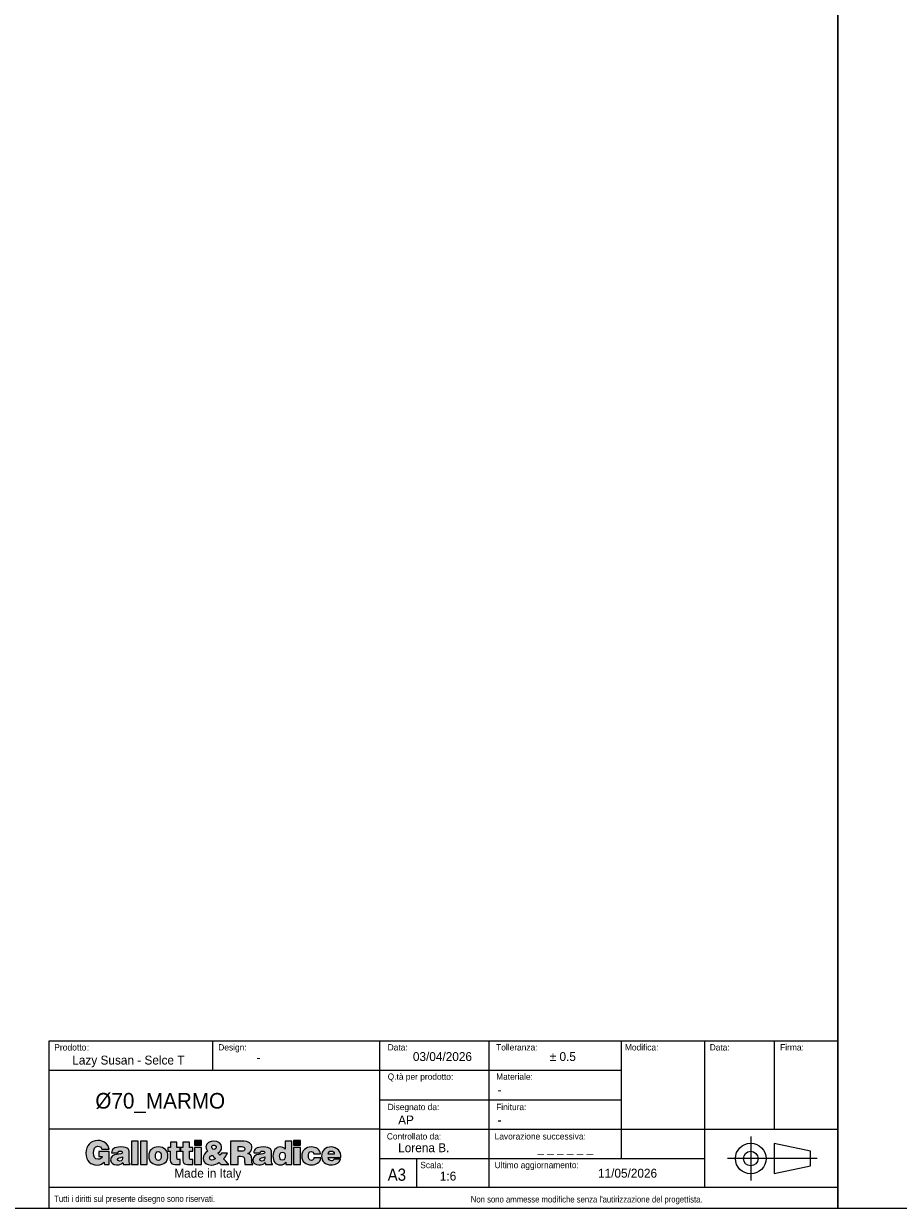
# Model space of a CAD drawing. Header units: millimetres. Extents: x 4005 to 11385, y -1831 to 1613.
# Tile 2 of 12: x 5305 to 6551, y -1831 to -144. Entities that reach past the tile are written whole.
import ezdxf

# ---------------------------------------------------------------- set-up
doc = ezdxf.new("R2010")
doc.units = ezdxf.units.MM
doc.header["$LTSCALE"] = 6
doc.layers.add('ANNOTAZIONI', color=8, linetype='Continuous')
doc.styles.add('SLDTEXTSTYLE1', font='GOTHIC.TTF', dxfattribs={"width": 0.913})
doc.styles.add('SLDTEXTSTYLE2', font='arial.ttf', dxfattribs={"width": 0.948})
doc.styles.add('SLDTEXTSTYLE3', font='arial.ttf', dxfattribs={"width": 0.948})

# ---------------------------------------------------------------- blocks, each defined once
blk = doc.blocks.new('logo_punti di controllo')
at = {"layer": 'ANNOTAZIONI'}
h = blk.add_hatch(color=256, dxfattribs=at)
edge = h.paths.add_edge_path(flags=0)
edge.add_line((169.2, 18.4), (169.2, 64.1))
edge.add_line((169.2, 64.1), (132.1, 64.1))
edge.add_line((132.1, 64.1), (132.1, 46.2))
edge.add_line((132.1, 46.2), (144.1, 46.2))
edge.add_spline(control_points=[(144.1, 46.2), (142.7, 40.5), (135.7, 36.7), (130.2, 36.7), (116.5, 36.7), (112.8, 47.4), (112.8, 59.1), (112.8, 73.7), (117.9, 83.3), (128.6, 83.3), (135.6, 83.3), (140.5, 79.7), (142.5, 72.9)], knot_values=[31.661, 31.661, 31.661, 31.661, 32.661, 32.661, 32.661, 33.661, 33.661, 33.661, 34.661, 34.661, 34.661, 35.661, 35.661, 35.661, 35.661], weights=[1, 1, 1, 1, 1, 1, 1, 1, 1, 1, 1, 1, 1], degree=3, periodic=0)
edge.add_line((142.5, 72.9), (168.2, 72.9))
edge.add_spline(control_points=[(168.2, 72.9), (164.9, 93.2), (148.9, 103.6), (129, 103.6), (102.2, 103.6), (85.7, 85.4), (85.7, 59), (85.7, 30.1), (104.6, 16.4), (125.8, 16.4), (138.8, 16.4), (146.3, 21.3), (150.7, 26.5)], knot_values=[47.825, 47.825, 47.825, 47.825, 48.825, 48.825, 48.825, 49.825, 49.825, 49.825, 50.825, 50.825, 50.825, 51.825, 51.825, 51.825, 51.825], weights=[1, 1, 1, 1, 1, 1, 1, 1, 1, 1, 1, 1, 1], degree=3, periodic=0)
edge.add_line((150.7, 26.5), (151.8, 18.4))
edge.add_line((151.8, 18.4), (169.2, 18.4))
for points in [[(272.4, 18.6), (272.4, 101.4), (248.5, 101.4), (248.5, 18.6)], [(304.5, 18.6), (304.5, 101.4), (280.6, 101.4), (280.6, 18.6)], [(473.1, 103.6), (473.1, 86.6), (497, 86.6), (497, 103.6)], [(825.7, 103.6), (825.7, 86.6), (849.6, 86.6), (849.6, 103.6)], [(497, 18.6), (497, 78.9), (473.1, 78.9), (473.1, 18.6)], [(849.6, 18.6), (849.6, 78.9), (825.7, 78.9), (825.7, 18.6)]]:
    blk.add_hatch(color=256, dxfattribs=at).paths.add_polyline_path(points, flags=0)
h = blk.add_hatch(color=256, dxfattribs=at)
edge = h.paths.add_edge_path(flags=0)
edge.add_line((421.4, 18.6), (421.4, 35.7))
edge.add_spline(control_points=[(421.4, 35.7), (420.2, 35.7), (418.9, 35.7), (417.6, 35.7), (411, 35.7), (410.2, 37.7), (410.2, 43.2), (410.2, 50.5), (410.2, 57.8), (410.2, 65.1)], knot_values=[0, 0, 0, 0, 1.792, 1.792, 1.792, 2.792, 2.792, 2.792, 13.111, 13.111, 13.111, 13.111], weights=[1, 1, 1, 1, 1, 1, 1, 1, 1, 1], degree=3, periodic=0)
edge.add_line((410.2, 65.1), (421.7, 65.1))
edge.add_line((421.7, 65.1), (421.7, 78.9))
edge.add_line((421.7, 78.9), (410.2, 78.9))
edge.add_line((410.2, 78.9), (410.2, 97.6))
edge.add_line((410.2, 97.6), (386.6, 97.6))
edge.add_line((386.6, 97.6), (386.6, 78.9))
edge.add_line((386.6, 78.9), (377.8, 78.9))
edge.add_line((377.8, 78.9), (377.8, 65.1))
edge.add_line((377.8, 65.1), (386.3, 65.1))
edge.add_spline(control_points=[(386.3, 65.1), (386.3, 56.7), (386.3, 48.3), (386.3, 39.9), (386.3, 19.1), (390.1, 16.9), (421.4, 18.6)], knot_values=[74.044, 74.044, 74.044, 74.044, 85.937, 85.937, 85.937, 86.937, 86.937, 86.937, 86.937], weights=[1, 1, 1, 1, 1, 1, 1], degree=3, periodic=0)
h = blk.add_hatch(color=256, dxfattribs=at)
edge = h.paths.add_edge_path(flags=0)
edge.add_line((466.3, 18.6), (466.3, 35.7))
edge.add_spline(control_points=[(466.3, 35.7), (465.1, 35.7), (463.8, 35.7), (462.5, 35.7), (455.9, 35.7), (455.1, 37.7), (455.1, 43.2), (455.1, 50.5), (455.1, 57.8), (455.1, 65.1)], knot_values=[0, 0, 0, 0, 1.792, 1.792, 1.792, 2.792, 2.792, 2.792, 13.111, 13.111, 13.111, 13.111], weights=[1, 1, 1, 1, 1, 1, 1, 1, 1, 1], degree=3, periodic=0)
edge.add_line((455.1, 65.1), (466.6, 65.1))
edge.add_line((466.6, 65.1), (466.6, 78.9))
edge.add_line((466.6, 78.9), (455.1, 78.9))
edge.add_line((455.1, 78.9), (455.1, 97.6))
edge.add_line((455.1, 97.6), (431.5, 97.6))
edge.add_line((431.5, 97.6), (431.5, 78.9))
edge.add_line((431.5, 78.9), (422.7, 78.9))
edge.add_line((422.7, 78.9), (422.7, 65.1))
edge.add_line((422.7, 65.1), (431.2, 65.1))
edge.add_spline(control_points=[(431.2, 65.1), (431.2, 56.7), (431.2, 48.3), (431.2, 39.9), (431.2, 19.1), (435, 16.9), (466.3, 18.6)], knot_values=[74.041, 74.041, 74.041, 74.041, 85.934, 85.934, 85.934, 86.934, 86.934, 86.934, 86.934], weights=[1, 1, 1, 1, 1, 1, 1], degree=3, periodic=0)
h = blk.add_hatch(color=256, dxfattribs=at)
edge = h.paths.add_edge_path(flags=0)
edge.add_line((559.8, 25.6), (566.3, 18.6))
edge.add_line((566.3, 18.6), (595.1, 18.6))
edge.add_line((595.1, 18.6), (576.2, 38))
edge.add_spline(control_points=[(576.2, 38), (581.9, 44), (586.3, 50.9), (590.1, 58.2)], knot_values=[26.367462, 26.367462, 26.367462, 26.367462, 27.367462, 27.367462, 27.367462, 27.367462], weights=[1, 1, 1, 1], degree=3, periodic=0)
edge.add_line((590.1, 58.2), (568.3, 58.2))
edge.add_spline(control_points=[(568.3, 58.2), (566.9, 55.5), (565.2, 53.2), (562.9, 51.3)], knot_values=[37.686462, 37.686462, 37.686462, 37.686462, 38.686462, 38.686462, 38.686462, 38.686462], weights=[1, 1, 1, 1], degree=3, periodic=0)
edge.add_line((562.9, 51.3), (555.8, 58.6))
edge.add_spline(control_points=[(555.8, 58.6), (564.2, 63.2), (569.2, 69.7), (569.2, 79.5), (569.2, 92.9), (556.9, 101.4), (541.6, 101.4), (528.5, 101.4), (513.5, 96.2), (513.5, 80.7), (513.5, 74.3), (516.3, 69.7), (520.6, 65.2)], knot_values=[43.525807, 43.525807, 43.525807, 43.525807, 44.525807, 44.525807, 44.525807, 45.525807, 45.525807, 45.525807, 46.525807, 46.525807, 46.525807, 47.525807, 47.525807, 47.525807, 47.525807], weights=[1, 1, 1, 1, 1, 1, 1, 1, 1, 1, 1, 1, 1], degree=3, periodic=0)
edge.add_spline(control_points=[(520.6, 65.2), (510.1, 59.9), (503.2, 51.6), (503.2, 39.4), (503.2, 23.4), (517.3, 16.4), (532.4, 16.4), (543.2, 16.4), (554.3, 20.9), (559.8, 25.6)], knot_values=[47.525807, 47.525807, 47.525807, 47.525807, 48.525807, 48.525807, 48.525807, 49.525807, 49.525807, 49.525807, 50.525807, 50.525807, 50.525807, 50.525807], weights=[1, 1, 1, 1, 1, 1, 1, 1, 1, 1], degree=3, periodic=0)
edge = h.paths.add_edge_path(flags=0)
edge.add_line((535.2, 51.5), (545.9, 40.2))
edge.add_spline(control_points=[(545.9, 40.2), (547.4, 38.6), (546.8, 39), (543.5, 37)], knot_values=[0, 0, 0, 0, 1, 1, 1, 1], weights=[1, 1, 1, 1], degree=3, periodic=0)
edge.add_spline(control_points=[(543.5, 37), (541.2, 35.6), (536.9, 34), (534.3, 34), (529.6, 34), (526.2, 36.7), (526.2, 41.6), (526.2, 46.3), (530.7, 49.2), (535.2, 51.5)], knot_values=[1, 1, 1, 1, 2, 2, 2, 3, 3, 3, 4, 4, 4, 4], weights=[1, 1, 1, 1, 1, 1, 1, 1, 1, 1], degree=3, periodic=0)
edge = h.paths.add_edge_path(flags=0)
edge.add_spline(control_points=[(541.2, 71.2), (537.3, 73.8), (534.2, 76.7), (534.2, 80.8), (534.2, 85.4), (538.2, 87), (542.2, 87)], knot_values=[2, 2, 2, 2, 3, 3, 3, 4, 4, 4, 4], weights=[1, 1, 1, 1, 1, 1, 1], degree=3, periodic=0)
edge.add_spline(control_points=[(542.2, 87), (544.9, 87), (548.2, 85.9), (549.3, 83.3)], knot_values=[0, 0, 0, 0, 1, 1, 1, 1], weights=[1, 1, 1, 1], degree=3, periodic=0)
edge.add_spline(control_points=[(549.3, 83.3), (551.4, 76.6), (546.6, 73.7), (541.2, 71.2)], knot_values=[1, 1, 1, 1, 2, 2, 2, 2], weights=[1, 1, 1, 1], degree=3, periodic=0)
h = blk.add_hatch(color=256, dxfattribs=at)
edge = h.paths.add_edge_path(flags=0)
edge.add_line((628.3, 47.5), (636.5, 47.5))
edge.add_spline(control_points=[(636.5, 47.5), (649.2, 47.5), (651, 43.9), (651, 33.1), (651, 25.7), (651.7, 20.5), (652.4, 18.6)], knot_values=[0, 0, 0, 0, 1, 1, 1, 2, 2, 2, 2], weights=[1, 1, 1, 1, 1, 1, 1], degree=3, periodic=0)
edge.add_line((652.4, 18.6), (679.9, 18.6))
edge.add_line((679.9, 18.6), (679.9, 21.1))
edge.add_spline(control_points=[(679.9, 21.1), (676.7, 21.1), (677, 24.8), (677, 35.6), (677, 52.3), (671.7, 54.4), (663, 57.6)], knot_values=[16.174, 16.174, 16.174, 16.174, 17.174, 17.174, 17.174, 18.174, 18.174, 18.174, 18.174], weights=[1, 1, 1, 1, 1, 1, 1], degree=3, periodic=0)
edge.add_spline(control_points=[(663, 57.6), (672.6, 60.2), (676.9, 68.3), (676.9, 77.8), (676.9, 93.9), (667.8, 101.4), (640.2, 101.4), (627.2, 101.4), (614.2, 101.4), (601.1, 101.4)], knot_values=[18.174, 18.174, 18.174, 18.174, 19.174, 19.174, 19.174, 20.174, 20.174, 20.174, 38.639, 38.639, 38.639, 38.639], weights=[1, 1, 1, 1, 1, 1, 1, 1, 1, 1], degree=3, periodic=0)
edge.add_line((601.1, 101.4), (601.1, 18.6))
edge.add_line((601.1, 18.6), (628.3, 18.6))
edge.add_line((628.3, 18.6), (628.3, 47.5))
edge = h.paths.add_edge_path(flags=0)
edge.add_line((628.3, 65.6), (628.3, 82.1))
edge.add_spline(control_points=[(628.3, 82.1), (632.5, 82.1), (636.7, 82.1), (640.9, 82.1), (647.2, 82.1), (651.8, 79.3), (651.8, 73.4), (651.8, 67.7), (647.3, 65.6), (639, 65.6), (635.4, 65.6), (631.8, 65.6), (628.3, 65.6)], knot_values=[0, 0, 0, 0, 5.974, 5.974, 5.974, 6.974, 6.974, 6.974, 7.974, 7.974, 7.974, 13.024, 13.024, 13.024, 13.024], weights=[1, 1, 1, 1, 1, 1, 1, 1, 1, 1, 1, 1, 1], degree=3, periodic=0)
h = blk.add_hatch(color=256, dxfattribs=at)
edge = h.paths.add_edge_path(flags=0)
edge.add_line((797.6, 18.6), (819.1, 18.6))
edge.add_line((819.1, 18.6), (819.1, 101.4))
edge.add_line((819.1, 101.4), (795.2, 101.4))
edge.add_line((795.2, 101.4), (795.2, 72.8))
edge.add_spline(control_points=[(795.2, 72.8), (790.2, 78.7), (784.9, 80.6), (777.3, 80.6), (762.9, 80.6), (751.8, 67.6), (751.8, 47.6), (751.8, 30.6), (761, 16.9), (779.1, 16.9), (786.8, 16.9), (792, 19.3), (797.6, 26.7)], knot_values=[63.921, 63.921, 63.921, 63.921, 64.921, 64.921, 64.921, 65.921, 65.921, 65.921, 66.921, 66.921, 66.921, 67.921, 67.921, 67.921, 67.921], weights=[1, 1, 1, 1, 1, 1, 1, 1, 1, 1, 1, 1, 1], degree=3, periodic=0)
edge.add_line((797.6, 26.7), (797.6, 18.6))
edge = h.paths.add_edge_path(flags=0)
edge.add_spline(control_points=[(785.8, 62.1), (793.7, 62.1), (796, 54.8), (796, 48.2), (796, 41.1), (793.4, 34.1), (785.1, 34.1)], knot_values=[2, 2, 2, 2, 3, 3, 3, 4, 4, 4, 4], weights=[1, 1, 1, 1, 1, 1, 1], degree=3, periodic=0)
edge.add_spline(control_points=[(785.1, 34.1), (777.3, 34.1), (775.7, 41.5), (775.7, 47.8), (775.7, 54.5), (777.9, 62.1), (785.8, 62.1)], knot_values=[0, 0, 0, 0, 1, 1, 1, 2, 2, 2, 2], weights=[1, 1, 1, 1, 1, 1, 1], degree=3, periodic=0)
h = blk.add_hatch(color=256, dxfattribs=at)
edge = h.paths.add_edge_path(flags=0)
edge.add_line((219, 18.6), (243.7, 18.6))
edge.add_line((243.7, 18.6), (243.7, 19.8))
edge.add_spline(control_points=[(243.7, 19.8), (240.6, 22.3), (240.5, 24), (240.5, 27.5), (240.5, 36.9), (240.5, 46.2), (240.5, 55.6), (240.5, 70), (238.7, 80.6), (210.2, 80.6), (186.4, 80.6), (177.4, 73.1), (177.4, 60.3)], knot_values=[0.543, 0.543, 0.543, 0.543, 1.543, 1.543, 1.543, 14.848, 14.848, 14.848, 15.848, 15.848, 15.848, 16.848, 16.848, 16.848, 16.848], weights=[1, 1, 1, 1, 1, 1, 1, 1, 1, 1, 1, 1, 1], degree=3, periodic=0)
edge.add_line((177.4, 60.3), (200.3, 60.3))
edge.add_spline(control_points=[(200.3, 60.3), (200.9, 65.5), (205.4, 66.2), (208.7, 66.2), (211.3, 66.2), (216.5, 65.6), (216.5, 61.3), (216.5, 50), (173.7, 62.4), (173.7, 35.1), (173.7, 22.5), (183.8, 16.9), (195.2, 16.9), (204.1, 16.9), (211, 18.7), (217.8, 25.1)], knot_values=[27.71, 27.71, 27.71, 27.71, 28.71, 28.71, 28.71, 29.71, 29.71, 29.71, 30.71, 30.71, 30.71, 31.71, 31.71, 31.71, 32.71, 32.71, 32.71, 32.71], weights=[1, 1, 1, 1, 1, 1, 1, 1, 1, 1, 1, 1, 1, 1, 1, 1], degree=3, periodic=0)
edge.add_line((217.8, 25.1), (219, 18.6))
edge = h.paths.add_edge_path(flags=0)
edge.add_spline(control_points=[(216.5, 45.3), (217.1, 37), (214.4, 30.5), (206, 30.5)], knot_values=[2, 2, 2, 2, 3, 3, 3, 3], weights=[1, 1, 1, 1], degree=3, periodic=0)
edge.add_spline(control_points=[(206, 30.5), (201.3, 30.5), (198.4, 32.5), (198.4, 35.5), (198.4, 43.3), (208.7, 41.5), (216.5, 45.3)], knot_values=[0, 0, 0, 0, 1, 1, 1, 2, 2, 2, 2], weights=[1, 1, 1, 1, 1, 1, 1], degree=3, periodic=0)
h = blk.add_hatch(color=256, dxfattribs=at)
edge = h.paths.add_edge_path(flags=0)
edge.add_spline(control_points=[(378.1, 49.3), (378.1, 68), (365, 80.6), (343.8, 80.6), (323.4, 80.6), (309.6, 69), (309.6, 48)], knot_values=[2, 2, 2, 2, 3, 3, 3, 4, 4, 4, 4], weights=[1, 1, 1, 1, 1, 1, 1], degree=3, periodic=0)
edge.add_spline(control_points=[(309.6, 48), (309.6, 27.5), (324.6, 16.9), (343.9, 16.9), (363.2, 16.9), (378.1, 27.2), (378.1, 49.3)], knot_values=[0, 0, 0, 0, 1, 1, 1, 2, 2, 2, 2], weights=[1, 1, 1, 1, 1, 1, 1], degree=3, periodic=0)
edge = h.paths.add_edge_path(flags=0)
edge.add_spline(control_points=[(343.9, 33), (337.8, 33), (333.5, 37.9), (333.5, 49.3), (333.5, 56.1), (335.9, 64.5), (344.1, 64.5)], knot_values=[2, 2, 2, 2, 3, 3, 3, 4, 4, 4, 4], weights=[1, 1, 1, 1, 1, 1, 1], degree=3, periodic=0)
edge.add_spline(control_points=[(344.1, 64.5), (350.3, 64.8), (354.2, 58.2), (354.2, 49.3), (354.2, 37.9), (350.3, 33), (343.9, 33)], knot_values=[0, 0, 0, 0, 1, 1, 1, 2, 2, 2, 2], weights=[1, 1, 1, 1, 1, 1, 1], degree=3, periodic=0)
h = blk.add_hatch(color=256, dxfattribs=at)
edge = h.paths.add_edge_path(flags=0)
edge.add_line((725.6, 18.6), (750.3, 18.6))
edge.add_line((750.3, 18.6), (750.3, 19.8))
edge.add_spline(control_points=[(750.3, 19.8), (747.2, 22.3), (747.1, 24), (747.1, 27.5), (747.1, 36.9), (747.1, 46.2), (747.1, 55.6), (747.1, 70), (745.4, 80.6), (716.9, 80.6), (693.1, 80.6), (684, 73.1), (684, 60.3)], knot_values=[0.543, 0.543, 0.543, 0.543, 1.543, 1.543, 1.543, 14.848, 14.848, 14.848, 15.848, 15.848, 15.848, 16.848, 16.848, 16.848, 16.848], weights=[1, 1, 1, 1, 1, 1, 1, 1, 1, 1, 1, 1, 1], degree=3, periodic=0)
edge.add_line((684, 60.3), (707, 60.3))
edge.add_spline(control_points=[(707, 60.3), (707.5, 65.5), (712, 66.2), (715.4, 66.2), (717.9, 66.2), (723.2, 65.6), (723.2, 61.3), (723.2, 50), (680.3, 62.4), (680.3, 35.1), (680.3, 22.5), (690.4, 16.9), (701.8, 16.9), (710.8, 16.9), (717.7, 18.7), (724.4, 25.1)], knot_values=[27.709, 27.709, 27.709, 27.709, 28.709, 28.709, 28.709, 29.709, 29.709, 29.709, 30.709, 30.709, 30.709, 31.709, 31.709, 31.709, 32.709, 32.709, 32.709, 32.709], weights=[1, 1, 1, 1, 1, 1, 1, 1, 1, 1, 1, 1, 1, 1, 1, 1], degree=3, periodic=0)
edge.add_line((724.4, 25.1), (725.6, 18.6))
edge = h.paths.add_edge_path(flags=0)
edge.add_spline(control_points=[(723.2, 45.3), (723.7, 37), (721, 30.5), (712.6, 30.5)], knot_values=[2, 2, 2, 2, 3, 3, 3, 3], weights=[1, 1, 1, 1], degree=3, periodic=0)
edge.add_spline(control_points=[(712.6, 30.5), (707.9, 30.5), (705, 32.5), (705, 35.5), (705, 43.3), (715.4, 41.5), (723.2, 45.3)], knot_values=[0, 0, 0, 0, 1, 1, 1, 2, 2, 2, 2], weights=[1, 1, 1, 1, 1, 1, 1], degree=3, periodic=0)
h = blk.add_hatch(color=256, dxfattribs=at)
edge = h.paths.add_edge_path(flags=0)
edge.add_line((897.4, 55.9), (921.7, 55.9))
edge.add_spline(control_points=[(921.7, 55.9), (920, 73.7), (904.8, 80.6), (888.7, 80.6), (868.8, 80.6), (854.3, 68.7), (854.3, 48.2), (854.3, 27.8), (869.3, 16.9), (888.7, 16.9), (905.4, 16.9), (920.1, 23.7), (922.2, 42)], knot_values=[0, 0, 0, 0, 1, 1, 1, 2, 2, 2, 3, 3, 3, 4, 4, 4, 4], weights=[1, 1, 1, 1, 1, 1, 1, 1, 1, 1, 1, 1, 1], degree=3, periodic=0)
edge.add_line((922.2, 42), (898, 42))
edge.add_spline(control_points=[(898, 42), (897.3, 37.2), (894.9, 33), (888.7, 33), (881.7, 33), (878.2, 39), (878.2, 48), (878.2, 55.2), (879.7, 64.5), (888.7, 64.5), (891.3, 64.5), (893.4, 63.7), (894.9, 62.1)], knot_values=[15.404, 15.404, 15.404, 15.404, 16.404, 16.404, 16.404, 17.404, 17.404, 17.404, 18.404, 18.404, 18.404, 19.404, 19.404, 19.404, 19.404], weights=[1, 1, 1, 1, 1, 1, 1, 1, 1, 1, 1, 1, 1], degree=3, periodic=0)
edge.add_spline(control_points=[(894.9, 62.1), (896.4, 60.6), (897.3, 58.5), (897.4, 55.9)], knot_values=[19.404, 19.404, 19.404, 19.404, 20.404, 20.404, 20.404, 20.404], weights=[1, 1, 1, 1], degree=3, periodic=0)
h = blk.add_hatch(color=256, dxfattribs=at)
edge = h.paths.add_edge_path(flags=0)
edge.add_line((948.7, 43.3), (994.3, 43.3))
edge.add_spline(control_points=[(994.3, 43.3), (994.7, 65.2), (981.2, 80.6), (958.9, 80.6), (939.6, 80.6), (924.8, 67.9), (924.8, 48.2), (924.8, 27.9), (939.7, 16.9), (959, 16.9), (973.1, 16.9), (988.2, 21.8), (992.4, 36.8)], knot_values=[0, 0, 0, 0, 1, 1, 1, 2, 2, 2, 3, 3, 3, 4, 4, 4, 4], weights=[1, 1, 1, 1, 1, 1, 1, 1, 1, 1, 1, 1, 1], degree=3, periodic=0)
edge.add_line((992.4, 36.8), (969.5, 36.8))
edge.add_spline(control_points=[(969.5, 36.8), (967.8, 33.2), (964.3, 31.5), (960.5, 31.5), (954.2, 31.5), (948.7, 36.2), (948.7, 43.3)], knot_values=[14.806, 14.806, 14.806, 14.806, 15.806, 15.806, 15.806, 16.806, 16.806, 16.806, 16.806], weights=[1, 1, 1, 1, 1, 1, 1], degree=3, periodic=0)
edge = h.paths.add_edge_path(flags=0)
edge.add_line((970.4, 55.5), (948.7, 55.5))
edge.add_spline(control_points=[(948.7, 55.5), (948.7, 62), (952.7, 66), (959.8, 66), (965.5, 66), (970.4, 61), (970.4, 55.5)], knot_values=[0, 0, 0, 0, 1, 1, 1, 2, 2, 2, 2], weights=[1, 1, 1, 1, 1, 1, 1], degree=3, periodic=0)
at = {"color": 7, "linetype": 'Continuous', "lineweight": 18}
for points, knots in [([(168.2, 72.9), (164.9, 93.2), (148.9, 103.6), (129, 103.6), (102.2, 103.6), (85.7, 85.4), (85.7, 59), (85.7, 30.1), (104.6, 16.4), (125.8, 16.4), (138.8, 16.4), (146.3, 21.3), (150.7, 26.5)], [47.825, 47.825, 47.825, 47.825, 48.825, 48.825, 48.825, 49.825, 49.825, 49.825, 50.825, 50.825, 50.825, 51.825, 51.825, 51.825, 51.825]), ([(555.8, 58.6), (564.2, 63.2), (569.2, 69.7), (569.2, 79.5), (569.2, 92.9), (556.9, 101.4), (541.6, 101.4), (528.5, 101.4), (513.5, 96.2), (513.5, 80.7), (513.5, 74.3), (516.3, 69.7), (520.6, 65.2)], [43.525807, 43.525807, 43.525807, 43.525807, 44.525807, 44.525807, 44.525807, 45.525807, 45.525807, 45.525807, 46.525807, 46.525807, 46.525807, 47.525807, 47.525807, 47.525807, 47.525807]), ([(541.2, 71.2), (537.3, 73.8), (534.2, 76.7), (534.2, 80.8), (534.2, 85.4), (538.2, 87), (542.2, 87)], [2, 2, 2, 2, 3, 3, 3, 4, 4, 4, 4]), ([(663, 57.6), (672.6, 60.2), (676.9, 68.3), (676.9, 77.8), (676.9, 93.9), (667.8, 101.4), (640.2, 101.4), (627.2, 101.4), (614.2, 101.4), (601.1, 101.4)], [18.174, 18.174, 18.174, 18.174, 19.174, 19.174, 19.174, 20.174, 20.174, 20.174, 38.639, 38.639, 38.639, 38.639]), ([(144.1, 46.2), (142.7, 40.5), (135.7, 36.7), (130.2, 36.7), (116.5, 36.7), (112.8, 47.4), (112.8, 59.1), (112.8, 73.7), (117.9, 83.3), (128.6, 83.3), (135.6, 83.3), (140.5, 79.7), (142.5, 72.9)], [31.661, 31.661, 31.661, 31.661, 32.661, 32.661, 32.661, 33.661, 33.661, 33.661, 34.661, 34.661, 34.661, 35.661, 35.661, 35.661, 35.661]), ([(200.3, 60.3), (200.9, 65.5), (205.4, 66.2), (208.7, 66.2), (211.3, 66.2), (216.5, 65.6), (216.5, 61.3), (216.5, 50), (173.7, 62.4), (173.7, 35.1), (173.7, 22.5), (183.8, 16.9), (195.2, 16.9), (204.1, 16.9), (211, 18.7), (217.8, 25.1)], [27.71, 27.71, 27.71, 27.71, 28.71, 28.71, 28.71, 29.71, 29.71, 29.71, 30.71, 30.71, 30.71, 31.71, 31.71, 31.71, 32.71, 32.71, 32.71, 32.71]), ([(243.7, 19.8), (240.6, 22.3), (240.5, 24), (240.5, 27.5), (240.5, 36.9), (240.5, 46.2), (240.5, 55.6), (240.5, 70), (238.7, 80.6), (210.2, 80.6), (186.4, 80.6), (177.4, 73.1), (177.4, 60.3)], [0.543, 0.543, 0.543, 0.543, 1.543, 1.543, 1.543, 14.848, 14.848, 14.848, 15.848, 15.848, 15.848, 16.848, 16.848, 16.848, 16.848]), ([(206, 30.5), (201.3, 30.5), (198.4, 32.5), (198.4, 35.5), (198.4, 43.3), (208.7, 41.5), (216.5, 45.3)], [0, 0, 0, 0, 1, 1, 1, 2, 2, 2, 2]), ([(378.1, 49.3), (378.1, 68), (365, 80.6), (343.8, 80.6), (323.4, 80.6), (309.6, 69), (309.6, 48)], [2, 2, 2, 2, 3, 3, 3, 4, 4, 4, 4]), ([(309.6, 48), (309.6, 27.5), (324.6, 16.9), (343.9, 16.9), (363.2, 16.9), (378.1, 27.2), (378.1, 49.3)], [0, 0, 0, 0, 1, 1, 1, 2, 2, 2, 2]), ([(343.9, 33), (337.8, 33), (333.5, 37.9), (333.5, 49.3), (333.5, 56.1), (335.9, 64.5), (344.1, 64.5)], [2, 2, 2, 2, 3, 3, 3, 4, 4, 4, 4]), ([(344.1, 64.5), (350.3, 64.8), (354.2, 58.2), (354.2, 49.3), (354.2, 37.9), (350.3, 33), (343.9, 33)], [0, 0, 0, 0, 1, 1, 1, 2, 2, 2, 2]), ([(386.3, 65.1), (386.3, 56.7), (386.3, 48.3), (386.3, 39.9), (386.3, 19.1), (390.1, 16.9), (421.4, 18.6)], [74.044, 74.044, 74.044, 74.044, 85.937, 85.937, 85.937, 86.937, 86.937, 86.937, 86.937]), ([(421.4, 35.7), (420.2, 35.7), (418.9, 35.7), (417.6, 35.7), (411, 35.7), (410.2, 37.7), (410.2, 43.2), (410.2, 50.5), (410.2, 57.8), (410.2, 65.1)], [0, 0, 0, 0, 1.792, 1.792, 1.792, 2.792, 2.792, 2.792, 13.111, 13.111, 13.111, 13.111]), ([(431.2, 65.1), (431.2, 56.7), (431.2, 48.3), (431.2, 39.9), (431.2, 19.1), (435, 16.9), (466.3, 18.6)], [74.041, 74.041, 74.041, 74.041, 85.934, 85.934, 85.934, 86.934, 86.934, 86.934, 86.934]), ([(466.3, 35.7), (465.1, 35.7), (463.8, 35.7), (462.5, 35.7), (455.9, 35.7), (455.1, 37.7), (455.1, 43.2), (455.1, 50.5), (455.1, 57.8), (455.1, 65.1)], [0, 0, 0, 0, 1.792, 1.792, 1.792, 2.792, 2.792, 2.792, 13.111, 13.111, 13.111, 13.111]), ([(520.6, 65.2), (510.1, 59.9), (503.2, 51.6), (503.2, 39.4), (503.2, 23.4), (517.3, 16.4), (532.4, 16.4), (543.2, 16.4), (554.3, 20.9), (559.8, 25.6)], [47.525807, 47.525807, 47.525807, 47.525807, 48.525807, 48.525807, 48.525807, 49.525807, 49.525807, 49.525807, 50.525807, 50.525807, 50.525807, 50.525807]), ([(543.5, 37), (541.2, 35.6), (536.9, 34), (534.3, 34), (529.6, 34), (526.2, 36.7), (526.2, 41.6), (526.2, 46.3), (530.7, 49.2), (535.2, 51.5)], [1, 1, 1, 1, 2, 2, 2, 3, 3, 3, 4, 4, 4, 4]), ([(628.3, 82.1), (632.5, 82.1), (636.7, 82.1), (640.9, 82.1), (647.2, 82.1), (651.8, 79.3), (651.8, 73.4), (651.8, 67.7), (647.3, 65.6), (639, 65.6), (635.4, 65.6), (631.8, 65.6), (628.3, 65.6)], [0, 0, 0, 0, 5.974, 5.974, 5.974, 6.974, 6.974, 6.974, 7.974, 7.974, 7.974, 13.024, 13.024, 13.024, 13.024]), ([(636.5, 47.5), (649.2, 47.5), (651, 43.9), (651, 33.1), (651, 25.7), (651.7, 20.5), (652.4, 18.6)], [0, 0, 0, 0, 1, 1, 1, 2, 2, 2, 2]), ([(679.9, 21.1), (676.7, 21.1), (677, 24.8), (677, 35.6), (677, 52.3), (671.7, 54.4), (663, 57.6)], [16.174, 16.174, 16.174, 16.174, 17.174, 17.174, 17.174, 18.174, 18.174, 18.174, 18.174]), ([(707, 60.3), (707.5, 65.5), (712, 66.2), (715.4, 66.2), (717.9, 66.2), (723.2, 65.6), (723.2, 61.3), (723.2, 50), (680.3, 62.4), (680.3, 35.1), (680.3, 22.5), (690.4, 16.9), (701.8, 16.9), (710.8, 16.9), (717.7, 18.7), (724.4, 25.1)], [27.709, 27.709, 27.709, 27.709, 28.709, 28.709, 28.709, 29.709, 29.709, 29.709, 30.709, 30.709, 30.709, 31.709, 31.709, 31.709, 32.709, 32.709, 32.709, 32.709]), ([(750.3, 19.8), (747.2, 22.3), (747.1, 24), (747.1, 27.5), (747.1, 36.9), (747.1, 46.2), (747.1, 55.6), (747.1, 70), (745.4, 80.6), (716.9, 80.6), (693.1, 80.6), (684, 73.1), (684, 60.3)], [0.543, 0.543, 0.543, 0.543, 1.543, 1.543, 1.543, 14.848, 14.848, 14.848, 15.848, 15.848, 15.848, 16.848, 16.848, 16.848, 16.848]), ([(712.6, 30.5), (707.9, 30.5), (705, 32.5), (705, 35.5), (705, 43.3), (715.4, 41.5), (723.2, 45.3)], [0, 0, 0, 0, 1, 1, 1, 2, 2, 2, 2]), ([(795.2, 72.8), (790.2, 78.7), (784.9, 80.6), (777.3, 80.6), (762.9, 80.6), (751.8, 67.6), (751.8, 47.6), (751.8, 30.6), (761, 16.9), (779.1, 16.9), (786.8, 16.9), (792, 19.3), (797.6, 26.7)], [63.921, 63.921, 63.921, 63.921, 64.921, 64.921, 64.921, 65.921, 65.921, 65.921, 66.921, 66.921, 66.921, 67.921, 67.921, 67.921, 67.921]), ([(785.1, 34.1), (777.3, 34.1), (775.7, 41.5), (775.7, 47.8), (775.7, 54.5), (777.9, 62.1), (785.8, 62.1)], [0, 0, 0, 0, 1, 1, 1, 2, 2, 2, 2]), ([(785.8, 62.1), (793.7, 62.1), (796, 54.8), (796, 48.2), (796, 41.1), (793.4, 34.1), (785.1, 34.1)], [2, 2, 2, 2, 3, 3, 3, 4, 4, 4, 4]), ([(921.7, 55.9), (920, 73.7), (904.8, 80.6), (888.7, 80.6), (868.8, 80.6), (854.3, 68.7), (854.3, 48.2), (854.3, 27.8), (869.3, 16.9), (888.7, 16.9), (905.4, 16.9), (920.1, 23.7), (922.2, 42)], [0, 0, 0, 0, 1, 1, 1, 2, 2, 2, 3, 3, 3, 4, 4, 4, 4]), ([(898, 42), (897.3, 37.2), (894.9, 33), (888.7, 33), (881.7, 33), (878.2, 39), (878.2, 48), (878.2, 55.2), (879.7, 64.5), (888.7, 64.5), (891.3, 64.5), (893.4, 63.7), (894.9, 62.1)], [15.404, 15.404, 15.404, 15.404, 16.404, 16.404, 16.404, 17.404, 17.404, 17.404, 18.404, 18.404, 18.404, 19.404, 19.404, 19.404, 19.404]), ([(994.3, 43.3), (994.7, 65.2), (981.2, 80.6), (958.9, 80.6), (939.6, 80.6), (924.8, 67.9), (924.8, 48.2), (924.8, 27.9), (939.7, 16.9), (959, 16.9), (973.1, 16.9), (988.2, 21.8), (992.4, 36.8)], [0, 0, 0, 0, 1, 1, 1, 2, 2, 2, 3, 3, 3, 4, 4, 4, 4]), ([(948.7, 55.5), (948.7, 62), (952.7, 66), (959.8, 66), (965.5, 66), (970.4, 61), (970.4, 55.5)], [0, 0, 0, 0, 1, 1, 1, 2, 2, 2, 2]), ([(969.5, 36.8), (967.8, 33.2), (964.3, 31.5), (960.5, 31.5), (954.2, 31.5), (948.7, 36.2), (948.7, 43.3)], [14.806, 14.806, 14.806, 14.806, 15.806, 15.806, 15.806, 16.806, 16.806, 16.806, 16.806])]:
    blk.add_open_spline(points, degree=3, knots=knots, dxfattribs=at)
for points, degree in [([(248.5, 101.4), (248.5, 60), (248.5, 18.6)], 2), ([(272.4, 101.4), (260.4, 101.4), (248.5, 101.4)], 2), ([(272.4, 18.6), (272.4, 60), (272.4, 101.4)], 2), ([(280.6, 101.4), (280.6, 60), (280.6, 18.6)], 2), ([(304.5, 101.4), (292.6, 101.4), (280.6, 101.4)], 2), ([(304.5, 18.6), (304.5, 60), (304.5, 101.4)], 2), ([(386.6, 97.6), (386.6, 91.3), (386.6, 85.1), (386.6, 78.9)], 3), ([(410.2, 97.6), (402.3, 97.6), (394.5, 97.6), (386.6, 97.6)], 3), ([(410.2, 78.9), (410.2, 85.1), (410.2, 91.3), (410.2, 97.6)], 3), ([(431.5, 97.6), (431.5, 91.3), (431.5, 85.1), (431.5, 78.9)], 3), ([(455.1, 97.6), (447.2, 97.6), (439.4, 97.6), (431.5, 97.6)], 3), ([(455.1, 78.9), (455.1, 85.1), (455.1, 91.3), (455.1, 97.6)], 3), ([(473.1, 103.6), (473.1, 95.1), (473.1, 86.6)], 2), ([(497, 103.6), (485, 103.6), (473.1, 103.6)], 2), ([(473.1, 86.6), (485, 86.6), (497, 86.6)], 2), ([(497, 86.6), (497, 95.1), (497, 103.6)], 2), ([(542.2, 87), (544.9, 87), (548.2, 85.9), (549.3, 83.3)], 3), ([(601.1, 101.4), (601.1, 73.8), (601.1, 46.2), (601.1, 18.6)], 3), ([(795.2, 101.4), (795.2, 91.8), (795.2, 82.3), (795.2, 72.8)], 3), ([(819.1, 101.4), (811.2, 101.4), (803.2, 101.4), (795.2, 101.4)], 3), ([(819.1, 18.6), (819.1, 46.2), (819.1, 73.8), (819.1, 101.4)], 3), ([(825.7, 103.6), (825.7, 95.1), (825.7, 86.6)], 2), ([(849.6, 103.6), (837.6, 103.6), (825.7, 103.6)], 2), ([(825.7, 86.6), (837.6, 86.6), (849.6, 86.6)], 2), ([(849.6, 86.6), (849.6, 95.1), (849.6, 103.6)], 2), ([(132.1, 64.1), (132.1, 58.2), (132.1, 52.2), (132.1, 46.2)], 3), ([(169.2, 64.1), (156.9, 64.1), (144.5, 64.1), (132.1, 64.1)], 3), ([(132.1, 46.2), (136.1, 46.2), (140.1, 46.2), (144.1, 46.2)], 3), ([(142.5, 72.9), (151, 72.9), (159.6, 72.9), (168.2, 72.9)], 3), ([(169.2, 18.4), (169.2, 33.6), (169.2, 48.9), (169.2, 64.1)], 3), ([(177.4, 60.3), (185, 60.3), (192.7, 60.3), (200.3, 60.3)], 3), ([(216.5, 45.3), (217.1, 37), (214.4, 30.5), (206, 30.5)], 3), ([(377.8, 78.9), (377.8, 74.3), (377.8, 69.7), (377.8, 65.1)], 3), ([(386.6, 78.9), (383.7, 78.9), (380.7, 78.9), (377.8, 78.9)], 3), ([(377.8, 65.1), (380.6, 65.1), (383.4, 65.1), (386.3, 65.1)], 3), ([(421.7, 78.9), (417.8, 78.9), (414, 78.9), (410.2, 78.9)], 3), ([(410.2, 65.1), (414, 65.1), (417.8, 65.1), (421.7, 65.1)], 3), ([(421.7, 65.1), (421.7, 69.7), (421.7, 74.3), (421.7, 78.9)], 3), ([(422.7, 78.9), (422.7, 74.3), (422.7, 69.7), (422.7, 65.1)], 3), ([(431.5, 78.9), (428.6, 78.9), (425.6, 78.9), (422.7, 78.9)], 3), ([(422.7, 65.1), (425.5, 65.1), (428.3, 65.1), (431.2, 65.1)], 3), ([(466.6, 78.9), (462.7, 78.9), (458.9, 78.9), (455.1, 78.9)], 3), ([(455.1, 65.1), (458.9, 65.1), (462.7, 65.1), (466.6, 65.1)], 3), ([(466.6, 65.1), (466.6, 69.7), (466.6, 74.3), (466.6, 78.9)], 3), ([(473.1, 78.9), (473.1, 48.7), (473.1, 18.6)], 2), ([(497, 78.9), (485, 78.9), (473.1, 78.9)], 2), ([(497, 18.6), (497, 48.7), (497, 78.9)], 2), ([(535.2, 51.5), (538.8, 47.7), (542.3, 44), (545.9, 40.2)], 3), ([(549.3, 83.3), (551.4, 76.6), (546.6, 73.7), (541.2, 71.2)], 3), ([(562.9, 51.3), (560.5, 53.7), (558.1, 56.2), (555.8, 58.6)], 3), ([(568.3, 58.2), (566.9, 55.5), (565.2, 53.2), (562.9, 51.3)], 3), ([(590.1, 58.2), (582.9, 58.2), (575.6, 58.2), (568.3, 58.2)], 3), ([(576.2, 38), (581.9, 44), (586.3, 50.9), (590.1, 58.2)], 3), ([(628.3, 65.6), (628.3, 71.1), (628.3, 76.6), (628.3, 82.1)], 3), ([(628.3, 47.5), (631, 47.5), (633.8, 47.5), (636.5, 47.5)], 3), ([(628.3, 18.6), (628.3, 28.2), (628.3, 37.9), (628.3, 47.5)], 3), ([(684, 60.3), (691.6, 60.3), (699.3, 60.3), (707, 60.3)], 3), ([(723.2, 45.3), (723.7, 37), (721, 30.5), (712.6, 30.5)], 3), ([(825.7, 78.9), (825.7, 48.7), (825.7, 18.6)], 2), ([(849.6, 78.9), (837.6, 78.9), (825.7, 78.9)], 2), ([(849.6, 18.6), (849.6, 48.7), (849.6, 78.9)], 2), ([(894.9, 62.1), (896.4, 60.6), (897.3, 58.5), (897.4, 55.9)], 3), ([(897.4, 55.9), (905.5, 55.9), (913.6, 55.9), (921.7, 55.9)], 3), ([(970.4, 55.5), (963.2, 55.5), (955.9, 55.5), (948.7, 55.5)], 3), ([(948.7, 43.3), (963.9, 43.3), (979.1, 43.3), (994.3, 43.3)], 3), ([(150.7, 26.5), (151.1, 23.8), (151.4, 21.1), (151.8, 18.4)], 3), ([(151.8, 18.4), (157.6, 18.4), (163.4, 18.4), (169.2, 18.4)], 3), ([(217.8, 25.1), (218.2, 22.9), (218.6, 20.8), (219, 18.6)], 3), ([(219, 18.6), (227.2, 18.6), (235.4, 18.6), (243.7, 18.6)], 3), ([(243.7, 18.6), (243.7, 19), (243.7, 19.4), (243.7, 19.8)], 3), ([(248.5, 18.6), (260.4, 18.6), (272.4, 18.6)], 2), ([(280.6, 18.6), (292.6, 18.6), (304.5, 18.6)], 2), ([(421.4, 18.6), (421.4, 24.3), (421.4, 30), (421.4, 35.7)], 3), ([(466.3, 18.6), (466.3, 24.3), (466.3, 30), (466.3, 35.7)], 3), ([(473.1, 18.6), (485, 18.6), (497, 18.6)], 2), ([(545.9, 40.2), (547.4, 38.6), (546.8, 39), (543.5, 37)], 3), ([(559.8, 25.6), (562, 23.3), (564.2, 21), (566.3, 18.6)], 3), ([(566.3, 18.6), (575.9, 18.6), (585.5, 18.6), (595.1, 18.6)], 3), ([(595.1, 18.6), (588.8, 25.1), (582.5, 31.6), (576.2, 38)], 3), ([(601.1, 18.6), (610.2, 18.6), (619.2, 18.6), (628.3, 18.6)], 3), ([(652.4, 18.6), (661.6, 18.6), (670.7, 18.6), (679.9, 18.6)], 3), ([(679.9, 18.6), (679.9, 19.5), (679.9, 20.3), (679.9, 21.1)], 3), ([(724.4, 25.1), (724.8, 22.9), (725.2, 20.8), (725.6, 18.6)], 3), ([(725.6, 18.6), (733.8, 18.6), (742.1, 18.6), (750.3, 18.6)], 3), ([(750.3, 18.6), (750.3, 19), (750.3, 19.4), (750.3, 19.8)], 3), ([(797.6, 26.7), (797.6, 24), (797.6, 21.3), (797.6, 18.6)], 3), ([(797.6, 18.6), (804.8, 18.6), (812, 18.6), (819.1, 18.6)], 3), ([(825.7, 18.6), (837.6, 18.6), (849.6, 18.6)], 2), ([(922.2, 42), (914.1, 42), (906.1, 42), (898, 42)], 3), ([(992.4, 36.8), (984.7, 36.8), (977.1, 36.8), (969.5, 36.8)], 3)]:
    blk.add_open_spline(points, degree=degree, dxfattribs=at)
blk = doc.blocks.new('SW_NOTE_0')
at = {"layer": 'ANNOTAZIONI', "color": 0, "attachment_point": 1}
for s, insert, char_height, style in [('Prodotto', (0, 11.8), 9.14, 'SLDTEXTSTYLE2'), (':', (46.6, 11.6), 9, 'SLDTEXTSTYLE1')]:
    blk.add_mtext(s, dxfattribs=dict(at, insert=insert, char_height=char_height, style=style))

msp = doc.modelspace()

# ---------------------------------------------------------------- linework, layer by layer
at = {"color": 7, "linetype": 'Continuous', "lineweight": 18}
for p, q in [((6464.78, -1831.39), (6464.78, -109.39)), ((6464.78, -109.39), (6464.78, -1831.39)), ((4004.78, -1831.39), (6464.78, -1831.39)), ((6464.78, -1831.39), (8924.78, -1831.39))]:
    msp.add_line(p, q, dxfattribs=at)
at = {"layer": 'ANNOTAZIONI'}
for p, q in [((5341.59, -1831.39), (5341.59, -1592.88)), ((5341.59, -1592.88), (6464.78, -1592.88)), ((5574.29, -1592.88), (5574.29, -1634.79)), ((5812.12, -1592.88), (5812.12, -1831.39)), ((5968.31, -1801.39), (5968.31, -1592.88)), ((6156.2, -1592.88), (6156.2, -1760.38)), ((6275.12, -1801.39), (6275.12, -1592.88)), ((6374.12, -1592.88), (6374.12, -1718.61)), ((5341.59, -1634.79), (6156.2, -1634.79)), ((5812.12, -1676.7), (6156.2, -1676.7)), ((5812.12, -1718.61), (5341.59, -1718.61)), ((5812.12, -1718.61), (6464.78, -1718.61)), ((6340.73, -1729.17), (6340.73, -1791.59)), ((6374.12, -1739.29), (6374.12, -1781.82)), ((6425.67, -1750.19), (6374.12, -1739.29)), ((6425.67, -1770.91), (6425.67, -1750.19)), ((5812.12, -1760.38), (6275.12, -1760.38)), ((5864.47, -1760.38), (5864.47, -1801.39)), ((6435.38, -1760.41), (6307.46, -1760.41)), ((6374.12, -1781.82), (6425.67, -1770.91)), ((5341.58, -1801.39), (6464.78, -1801.39))]:
    msp.add_line(p, q, dxfattribs=at)
for radius in [21.77, 10.36]:
    msp.add_circle((6340.73, -1760.55), radius, dxfattribs=at)

# ---------------------------------------------------------------- block references
msp.add_blockref('SW_NOTE_0', (5348.62, -1609.28), dxfattribs=at)
at = {"layer": 'ANNOTAZIONI', "xscale": 0.4000000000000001, "yscale": 0.4000000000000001, "zscale": 0.4000000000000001}
msp.add_blockref('logo_punti di controllo', (5359.39, -1776.26), dxfattribs=at)

# ---------------------------------------------------------------- texts
at = {"layer": 'ANNOTAZIONI', "attachment_point": 1}
for s, insert, char_height, style in [('Design:', (5582.34, -1597.54), 9, 'SLDTEXTSTYLE2'), ('Data:', (5823.62, -1597.54), 9, 'SLDTEXTSTYLE2'), ('Tolleranza:', (5978.12, -1597.54), 9, 'SLDTEXTSTYLE2'), ('Modifica:', (6161.57, -1597.54), 9, 'SLDTEXTSTYLE2'), ('Data:', (6282.3, -1597.54), 9, 'SLDTEXTSTYLE2'), ('Firma:', (6382.59, -1597.54), 9, 'SLDTEXTSTYLE2'), ('Lazy Susan - Selce T', (5374.38, -1613.91), 12.7, 'SLDTEXTSTYLE2'), ('-', (5636.77, -1610.07), 12.7, 'SLDTEXTSTYLE2'), ('03/04/2026', (5859.53, -1608.88), 12.7, 'SLDTEXTSTYLE2'), ('± 0.5', (6054.44, -1608.88), 12.7, 'SLDTEXTSTYLE2'), ('Q.tà per prodotto:', (5823.62, -1639.3), 9, 'SLDTEXTSTYLE2'), ('Materiale:', (5978.12, -1639.3), 9, 'SLDTEXTSTYLE2'), ('Ø70_MARMO', (5407.24, -1667.07), 22.225, 'SLDTEXTSTYLE2'), ('-', (5980.17, -1656.31), 12.7, 'SLDTEXTSTYLE2'), ('Disegnato da:', (5823.62, -1682.53), 9, 'SLDTEXTSTYLE2'), ('Finitura:', (5978.12, -1682.53), 9, 'SLDTEXTSTYLE2'), ('AP', (5838.54, -1699.22), 12.7, 'SLDTEXTSTYLE2'), ('-', (5980.17, -1699.22), 12.7, 'SLDTEXTSTYLE2'), ('Controllato da:', (5822.38, -1724.36), 9, 'SLDTEXTSTYLE2'), ('Lavorazione successiva:', (5975.97, -1724.36), 9, 'SLDTEXTSTYLE2'), ('Lorena B.', (5838.54, -1738.76), 12.7, 'SLDTEXTSTYLE2'), ('_ _ _ _ _ _', (6036.85, -1738.76), 12.7, 'SLDTEXTSTYLE2'), ('Scala:', (5870.07, -1765.23), 9, 'SLDTEXTSTYLE2'), ('Ultimo aggiornamento:', (5975.97, -1765.23), 9, 'SLDTEXTSTYLE2'), ('Made in Italy', (5519.69, -1775.02), 12.7, 'SLDTEXTSTYLE3'), ('A3', (5823.62, -1774.73), 17.462, 'SLDTEXTSTYLE1'), ('1:6', (5897.9, -1779.12), 12.7, 'SLDTEXTSTYLE2'), ('11/05/2026', (6123.18, -1775.02), 12.7, 'SLDTEXTSTYLE2'), ('Tutti i diritti sul presente disegno sono riservati.', (5348.62, -1813.2), 9, 'SLDTEXTSTYLE1'), ("Non sono ammesse modifiche senza l'autirizzazione del progettista.", (5942.02, -1814.09), 9, 'SLDTEXTSTYLE1')]:
    msp.add_mtext(s, dxfattribs=dict(at, insert=insert, char_height=char_height, style=style))

doc.saveas('drawing.dxf')
